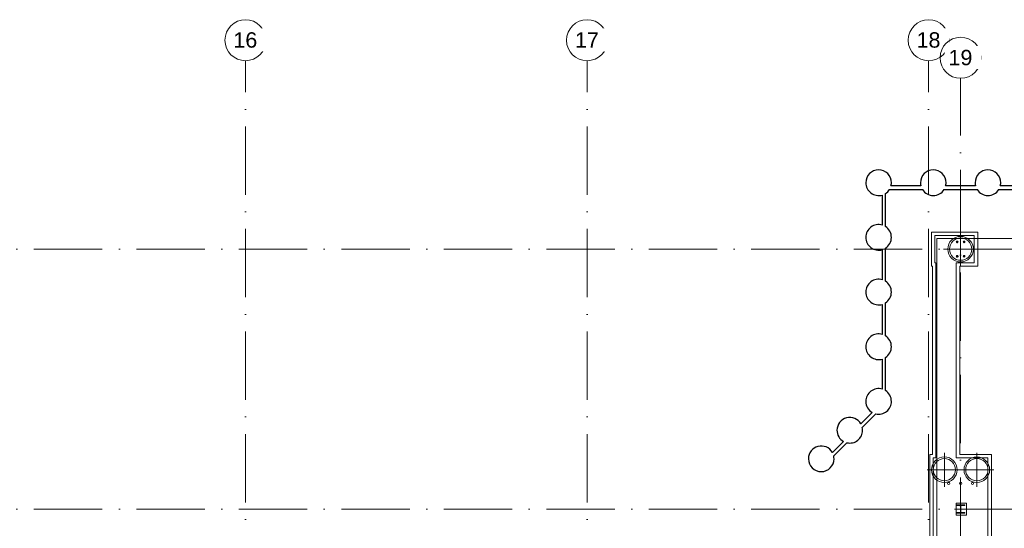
# Model space of a CAD drawing. Header units: millimetres. Extents: x -2694 to 330324, y -17289 to 76899.
# Tile 103 of 142: x 178095 to 206919, y 62017 to 76899. Entities that reach past the tile are written whole.
import ezdxf

# ---------------------------------------------------------------- set-up
doc = ezdxf.new("R2010")
doc.units = ezdxf.units.MM
doc.linetypes.add('IMPORT-A_CARA_15', pattern=[760, 500, -130, 0, -130])
doc.linetypes.add('Čerchovaná 20mm', pattern=[3000, 2000, -500, 0, -500])
for name, color, linetype, lineweight in [('11542_003_OK-HALA_TaO-1_ET_R01_AciS_2025-04-14_sloupy_dwg', 150, 'Continuous', 9), ('CA_OSY', 5, 'IMPORT-A_CARA_15', 13), ('CA_PODLAHA25', 7, 'Continuous', 13), ('CA_POHHRA18', 9, 'Continuous', 9), ('CA_POHHRA25', 7, 'Continuous', 13), ('CA_TEXT35', 62, 'Continuous', 9), ('CA_ZAKLADY25', 7, 'Continuous', 13), ('CA_ZAKLADY5', 1, 'Continuous', 25), ('Konstrukční přípoje', 7, 'Continuous', 13), ('SS_HALA_TaO-DODAVKA_STAVEBNI', 140, 'Continuous', 9), ('SS_HALA_TaO-SLOUP', 140, 'Continuous', 9)]:
    doc.layers.add(name, color=color, linetype=linetype, lineweight=lineweight)
doc.styles.add('Arial_1', font='arial.ttf', dxfattribs={"height": 450})

# ---------------------------------------------------------------- blocks, each defined once
blk = doc.blocks.new('pilota 600 mm - D_750_650-2142296-BOURÁNÍ STÁVAJÍCÍCH ZÁKLADOVÝCH PRVKŮ')
at = {"layer": 'CA_POHHRA18'}
for q in [(0, 500), (-500, 0), (0, -500), (500, 0)]:
    blk.add_line((0, 0), q, dxfattribs=at)
blk = doc.blocks.new('pilota 600 mm - D_750_650-2142297-BOURÁNÍ STÁVAJÍCÍCH ZÁKLADOVÝCH PRVKŮ')
at = {"layer": 'CA_POHHRA18'}
for q in [(0, 500), (-500, 0), (500, 0), (0, -500)]:
    blk.add_line((0, 0), q, dxfattribs=at)
blk = doc.blocks.new('pilota 600 mm - D_750_650-2142272-BOURÁNÍ STÁVAJÍCÍCH ZÁKLADOVÝCH PRVKŮ')
at = {"layer": 'CA_POHHRA18'}
for q in [(0, 500), (-500, 0), (0, -500), (500, 0)]:
    blk.add_line((0, 0), q, dxfattribs=at)
blk = doc.blocks.new('11542_003_OK-HALA_TaO-1_ET_R01_AciS_2025-04-14_sloupy_dwg-1858929-BOURÁNÍ STÁVAJÍCÍCH ZÁKLADOVÝCH PRVKŮ')
at = {"layer": '11542_003_OK-HALA_TaO-1_ET_R01_AciS_2025-04-14_sloupy_dwg', "color": 140}
for p, q in [((205520, 62700), (205520, 62683)), ((205760, 62700), (205520, 62700)), ((205520, 62683), (205614, 62683)), ((205635, 62662), (205635, 62498)), ((205645, 62498), (205645, 62662)), ((205666, 62683), (205760, 62683)), ((205760, 62683), (205760, 62700)), ((205614, 62477), (205520, 62477)), ((205520, 62477), (205520, 62460)), ((205520, 62460), (205760, 62460)), ((205760, 62477), (205666, 62477)), ((205760, 62460), (205760, 62477))]:
    blk.add_line(p, q, dxfattribs=at)
for centre, radius, start, end in [((205540, 70395), 13.5, 180, 0), ((205540, 70395), 13.5, 0, 180), ((205740, 70395), 13.5, 0, 180), ((205740, 70395), 13.5, 180, 0), ((205540, 69975), 13.5, 180, 0), ((205540, 69975), 13.5, 0, 180), ((205740, 69975), 13.5, 0, 180), ((205740, 69975), 13.5, 180, 0), ((205290, 63330), 32, 0, 180), ((205290, 63330), 32, 180, 0), ((205640, 63330), 32, 0, 180), ((205640, 63330), 32, 180, 0), ((205990, 63330), 32, 0, 180), ((205990, 63330), 32, 180, 0), ((205614, 62662), 21, 0, 90), ((205666, 62662), 21, 90, 180), ((205614, 62498), 21, 270, 0), ((205666, 62498), 21, 180, 270)]:
    blk.add_arc(centre, radius, start, end, dxfattribs=at)
at = {"layer": 'SS_HALA_TaO-DODAVKA_STAVEBNI'}
for centre, radius, start, end in [((205540, 70395), 13.5, 0, 180), ((205540, 70395), 13.5, 180, 0), ((205740, 70395), 13.5, 0, 180), ((205740, 70395), 13.5, 180, 0), ((205540, 69975), 13.5, 0, 180), ((205540, 69975), 13.5, 180, 0), ((205740, 69975), 13.5, 0, 180), ((205740, 69975), 13.5, 180, 0), ((205290, 63330), 32, 0, 180), ((205290, 63330), 32, 180, 0), ((205640, 63330), 32, 0, 180), ((205640, 63330), 32, 180, 0), ((205990, 63330), 32, 0, 180), ((205990, 63330), 32, 180, 0)]:
    blk.add_arc(centre, radius, start, end, dxfattribs=at)
at = {"layer": 'SS_HALA_TaO-SLOUP'}
for p, q in [((205520, 62700), (205520, 62683)), ((205760, 62700), (205520, 62700)), ((205520, 62683), (205614, 62683)), ((205635, 62662), (205635, 62498)), ((205645, 62498), (205645, 62662)), ((205666, 62683), (205760, 62683)), ((205760, 62683), (205760, 62700)), ((205614, 62477), (205520, 62477)), ((205520, 62477), (205520, 62460)), ((205520, 62460), (205760, 62460)), ((205760, 62477), (205666, 62477)), ((205760, 62460), (205760, 62477))]:
    blk.add_line(p, q, dxfattribs=at)
for centre, start, end in [((205614, 62662), 0, 90), ((205666, 62662), 90, 180), ((205614, 62498), 270, 0), ((205666, 62498), 180, 270)]:
    blk.add_arc(centre, 21, start, end, dxfattribs=at)
blk = doc.blocks.new('M_Šroub HPM-P - 27_P-1869720-BOURÁNÍ STÁVAJÍCÍCH ZÁKLADOVÝCH PRVKŮ')
at = {"layer": 'Konstrukční přípoje'}
for p, q in [((0, 21), (-18, 10)), ((0, 21), (-18, 10)), ((-18, 10), (0, 21)), ((0, 21), (-18, 10)), ((-18, 10), (-18, -10)), ((-18, 10), (-18, -10)), ((-18, -10), (-18, 10)), ((-18, 10), (-18, -10)), ((18, 10), (0, 21)), ((18, 10), (0, 21)), ((0, 21), (18, 10)), ((18, 10), (0, 21)), ((18, -10), (18, 10)), ((18, -10), (18, 10)), ((18, 10), (18, -10)), ((18, -10), (18, 10)), ((-18, -10), (0, -21)), ((-18, -10), (0, -21)), ((0, -21), (-18, -10)), ((-18, -10), (0, -21)), ((0, -21), (18, -10)), ((0, -21), (18, -10)), ((18, -10), (0, -21)), ((0, -21), (18, -10))]:
    blk.add_line(p, q, dxfattribs=at)
for radius, start, end in [(28, 0, 180), (28, 0, 180), (28, 0, 180), (28, 0, 180), (28, 180, 360), (28, 180, 0), (28, 180, 360), (28, 180, 0), (13.5, 0, 180), (13.5, 0, 180), (13.5, 0, 180), (13.5, 0, 180), (13.5, 0, 180), (13.5, 0, 180), (13.5, 180, 360), (13.5, 180, 360), (13.5, 180, 360), (13.5, 180, 360), (13.5, 180, 360), (13.5, 180, 360), (12.5, 0, 180), (12.5, 0, 180), (12.5, 180, 0), (12.5, 180, 360)]:
    blk.add_arc((0, 0), radius, start, end, dxfattribs=at)
blk = doc.blocks.new('M_Šroub HPM-P - 27_P-1869721-BOURÁNÍ STÁVAJÍCÍCH ZÁKLADOVÝCH PRVKŮ')
at = {"layer": 'Konstrukční přípoje'}
for p, q in [((0, 21), (-18, 10)), ((0, 21), (-18, 10)), ((-18, 10), (0, 21)), ((0, 21), (-18, 10)), ((-18, 10), (-18, -10)), ((-18, 10), (-18, -10)), ((-18, -10), (-18, 10)), ((-18, 10), (-18, -10)), ((18, 10), (0, 21)), ((18, 10), (0, 21)), ((0, 21), (18, 10)), ((18, 10), (0, 21)), ((18, -10), (18, 10)), ((18, -10), (18, 10)), ((18, 10), (18, -10)), ((18, -10), (18, 10)), ((-18, -10), (0, -21)), ((-18, -10), (0, -21)), ((0, -21), (-18, -10)), ((-18, -10), (0, -21)), ((0, -21), (18, -10)), ((0, -21), (18, -10)), ((18, -10), (0, -21)), ((0, -21), (18, -10))]:
    blk.add_line(p, q, dxfattribs=at)
for radius, start, end in [(28, 360, 180), (28, 0, 180), (28, 360, 180), (28, 0, 180), (13.5, 0, 180), (13.5, 360, 180), (13.5, 0, 180), (13.5, 0, 180), (13.5, 0, 180), (13.5, 360, 180), (12.5, 0, 180), (12.5, 0, 180), (28, 180, 360), (28, 180, 360), (28, 180, 360), (28, 180, 360), (13.5, 180, 360), (13.5, 180, 360), (13.5, 180, 360), (13.5, 180, 360), (13.5, 180, 360), (13.5, 180, 360), (12.5, 180, 360), (12.5, 180, 360)]:
    blk.add_arc((0, 0), radius, start, end, dxfattribs=at)
blk = doc.blocks.new('Osnova - Bublina osnovy 12mm-4850-BOURÁNÍ STÁVAJÍCÍCH ZÁKLADOVÝCH PRVKŮ')
at = {"layer": 'CA_TEXT35'}
blk.add_circle((0, 0), 6, dxfattribs=at)

msp = doc.modelspace()

# ---------------------------------------------------------------- linework, layer by layer
at = {"layer": 'CA_OSY', "linetype": 'Čerchovaná 20mm', "lineweight": 9}
for p, q in [((184705, -226.2), (184705, 75699.1)), ((194705, -226.2), (194705, 75699.1)), ((204705, -226.2), (204705, 75699.1)), ((205640, -1496.2), (205640, 75184.5)), ((-1493.6, 70185), (299971.9, 70185)), ((-1493.6, 62579.9), (299971.9, 62579.9))]:
    msp.add_line(p, q, dxfattribs=at)
at = {"layer": 'CA_PODLAHA25'}
for p, q in [((204945, 41649.9), (204945, 70495)), ((204945, 70495), (289580, 70495))]:
    msp.add_line(p, q, dxfattribs=at)
at = {"layer": 'CA_POHHRA25'}
for p, q in [((204915, 69785), (204915, 64080.3)), ((204915, 64080.3), (204915, 69785)), ((205515, 64080.3), (205515, 69785)), ((205515, 64080.3), (205515, 69785)), ((205515, 62580.5), (205465, 62580.5)), ((205465, 62580.5), (205515, 62580.5)), ((205465, 62580.5), (205515, 62580.5)), ((205515, 62580.5), (205465, 62580.5)), ((205515, 62580.5), (205515, 62755.3)), ((205515, 62755.3), (205515, 62580.5)), ((205515, 62405.3), (205515, 62580.5)), ((205515, 62405.3), (205515, 62580.5))]:
    msp.add_line(p, q, dxfattribs=at)
at = {"layer": 'CA_POHHRA25', "lineweight": 9}
for p, q in [((204815, 64180.3), (204815, 69685)), ((204815, 64180.3), (204815, 69685)), ((205615, 69685), (205615, 64180.3)), ((205615, 64180.3), (205615, 69685))]:
    msp.add_line(p, q, dxfattribs=at)
at = {"layer": 'CA_ZAKLADY25'}
for p, q in [((203440, 70847.1), (203440, 71812.7)), ((203557, 71929.5), (204523.1, 71929.5)), ((204477.8, 72033.1), (203602.3, 72033.1)), ((205157, 71929.5), (206123.1, 71929.5)), ((206077.8, 72033.1), (205202.3, 72033.1)), ((206757, 71929.5), (207723.1, 71929.5)), ((207677.8, 72033.1), (206802.3, 72033.1)), ((203344.2, 71769.6), (203344.2, 70890.1)), ((206040, 70585), (204890, 70585)), ((204890, 70585), (204890, 69785)), ((204890, 69785), (204890, 70585)), ((204890, 70585), (206040, 70585)), ((206040, 69785), (206040, 70585)), ((206040, 70585), (206040, 69785)), ((203344.2, 70169.6), (203344.2, 69290.1)), ((203440, 69247.1), (203440, 70212.7)), ((204890, 69785), (204915, 69785)), ((204915, 69785), (204890, 69785)), ((205515, 69785), (206040, 69785)), ((206040, 69785), (205515, 69785)), ((203440, 67647.1), (203440, 68612.7)), ((203344.2, 68569.6), (203344.2, 67690.1)), ((203344.2, 66969.6), (203344.2, 66090.1)), ((203440, 66047.1), (203440, 67012.7)), ((203055.2, 65403.6), (202722.5, 65070.9)), ((202762, 64969), (203157.2, 65364.1)), ((202211.4, 64559.8), (201886.9, 64235.3)), ((201926.4, 64133.4), (202313.4, 64520.4)), ((204915, 64080.3), (204840, 64080.3)), ((204840, 64080.3), (204840, 61080.3)), ((204840, 61080.3), (204840, 64080.3)), ((204840, 64080.3), (204915, 64080.3)), ((206440, 64080.3), (205515, 64080.3)), ((205515, 64080.3), (206440, 64080.3)), ((206440, 61080.3), (206440, 64080.3)), ((206440, 64080.3), (206440, 61080.3)), ((205515, 62755.3), (205815, 62755.3)), ((205815, 62755.3), (205515, 62755.3)), ((205815, 62755.3), (205815, 62405.3)), ((205815, 62405.3), (205815, 62755.3)), ((205815, 62405.3), (205515, 62405.3)), ((205515, 62405.3), (205815, 62405.3))]:
    msp.add_line(p, q, dxfattribs=at)
at = {"layer": 'CA_ZAKLADY25', "lineweight": 9}
for p, q in [((204790, 69685), (204790, 70685)), ((204790, 70685), (206140, 70685)), ((206140, 70685), (204790, 70685)), ((204790, 70685), (204790, 69685)), ((206140, 70685), (206140, 69685)), ((206140, 69685), (206140, 70685)), ((204815, 69685), (204790, 69685)), ((204790, 69685), (204815, 69685)), ((206140, 69685), (205615, 69685)), ((205615, 69685), (206140, 69685)), ((204740, 60980.3), (204740, 64180.3)), ((204740, 64180.3), (204815, 64180.3)), ((204815, 64180.3), (204740, 64180.3)), ((204740, 64180.3), (204740, 60980.3)), ((205615, 64180.3), (206540, 64180.3)), ((206540, 64180.3), (205615, 64180.3)), ((206540, 64180.3), (206540, 60980.3)), ((206540, 60980.3), (206540, 64180.3))]:
    msp.add_line(p, q, dxfattribs=at)
at = {"layer": 'CA_ZAKLADY25'}
for centre, start, end in [((203240, 72129.9), 0, 180), ((204840, 72129.9), 0, 180), ((206440, 72129.9), 0, 180), ((203240, 72129.9), 180, 286.13159), ((203240, 72129.9), 345.03787, 360), ((204840, 72129.9), 180, 194.96213), ((204840, 72129.9), 345.03787, 0), ((206440, 72129.9), 180, 194.96213), ((206440, 72129.9), 345.03787, 0), ((203240, 72129.9), 302.23095, 327.70453), ((204840, 72129.9), 212.29547, 327.70453), ((206440, 72129.9), 212.29547, 327.70453), ((203240, 70529.9), 73.86841, 180), ((203240, 70529.9), 0, 57.76905), ((203240, 70529.9), 180, 286.13159), ((203240, 70529.9), 302.23095, 0), ((203240, 68929.9), 73.86841, 180), ((203240, 68929.9), 0, 57.76905), ((203240, 68929.9), 180, 286.13159), ((203240, 68929.9), 302.23095, 0), ((203240, 67329.9), 73.86841, 180), ((203240, 67329.9), 0, 57.76905), ((203240, 67329.9), 180, 286.13159), ((203240, 67329.9), 302.23095, 0), ((203240, 65729.9), 73.86841, 180), ((203240, 65729.9), 0, 57.76905), ((203240, 65729.9), 180, 240.46601), ((203240, 65729.9), 257.23095, 0), ((202396.3, 64886.1), 29.53399, 180), ((202396.3, 64886.1), 180, 240.46601), ((202396.3, 64886.1), 257.23095, 360), ((202396.3, 64886.1), 0, 12.76905), ((201560.7, 64050.5), 29.53399, 180), ((201560.7, 64050.5), 180, 360), ((201560.7, 64050.5), 0, 12.76905)]:
    msp.add_arc(centre, 375, start, end, dxfattribs=at)
at = {"layer": 'CA_ZAKLADY25', "lineweight": 9}
for centre, radius, start, end in [((205640, 70185), 375, 90, 270), ((205640, 70185), 375, 90, 270), ((205640, 70185), 325, 0, 180), ((205640, 70185), 325, 0, 180), ((205640, 70185), 375, 270, 90), ((205640, 70185), 375, 270, 90), ((205640, 70185), 325, 180, 0), ((205640, 70185), 325, 180, 0), ((205165, 63729.9), 375, 0, 180), ((205165, 63729.9), 375, 0, 180), ((205165, 63729.9), 325, 90, 270), ((205165, 63729.9), 325, 90, 270), ((205165, 63729.9), 325, 270, 90), ((205165, 63729.9), 325, 270, 90), ((206115, 63729.9), 375, 0, 180), ((206115, 63729.9), 375, 0, 180), ((206115, 63729.9), 325, 90, 270), ((206115, 63729.9), 325, 90, 270), ((206115, 63729.9), 325, 270, 90), ((206115, 63729.9), 325, 270, 90), ((205165, 63729.9), 375, 180, 0), ((205165, 63729.9), 375, 180, 0), ((206115, 63729.9), 375, 180, 0), ((206115, 63729.9), 375, 180, 0)]:
    msp.add_arc(centre, radius, start, end, dxfattribs=at)
at = {"layer": 'CA_ZAKLADY5'}
for p, q in [((203440, 70847.1), (203440, 71812.7)), ((203557, 71929.5), (204523.1, 71929.5)), ((204477.8, 72033.1), (203602.3, 72033.1)), ((205157, 71929.5), (206123.1, 71929.5)), ((206077.8, 72033.1), (205202.3, 72033.1)), ((206757, 71929.5), (207723.1, 71929.5)), ((207677.8, 72033.1), (206802.3, 72033.1)), ((203344.2, 71769.6), (203344.2, 70890.1)), ((203344.2, 70169.6), (203344.2, 69290.1)), ((203440, 69247.1), (203440, 70212.7)), ((203440, 67647.1), (203440, 68612.7)), ((203344.2, 68569.6), (203344.2, 67690.1)), ((203344.2, 66969.6), (203344.2, 66090.1)), ((203440, 66047.1), (203440, 67012.7)), ((203055.2, 65403.6), (202722.5, 65070.9)), ((202762, 64969), (203157.2, 65364.1)), ((202211.4, 64559.8), (201886.9, 64235.3)), ((201926.4, 64133.4), (202313.4, 64520.4))]:
    msp.add_line(p, q, dxfattribs=at)
for centre, start, end in [((203240, 72129.9), 0, 180), ((204840, 72129.9), 0, 180), ((206440, 72129.9), 0, 180), ((203240, 72129.9), 180, 286.13159), ((203240, 72129.9), 345.03787, 0), ((204840, 72129.9), 180, 194.96213), ((204840, 72129.9), 345.03787, 0), ((206440, 72129.9), 180, 194.96213), ((206440, 72129.9), 345.03787, 0), ((203240, 72129.9), 302.23095, 327.70453), ((204840, 72129.9), 212.29547, 327.70453), ((206440, 72129.9), 212.29547, 327.70453), ((203240, 70529.9), 73.86841, 180), ((203240, 70529.9), 0, 57.76905), ((203240, 70529.9), 180, 286.13159), ((203240, 70529.9), 302.23095, 0), ((203240, 68929.9), 73.86841, 180), ((203240, 68929.9), 0, 57.76905), ((203240, 68929.9), 180, 286.13159), ((203240, 68929.9), 302.23095, 0), ((203240, 67329.9), 73.86841, 180), ((203240, 67329.9), 0, 57.76905), ((203240, 67329.9), 180, 286.13159), ((203240, 67329.9), 302.23095, 0), ((203240, 65729.9), 73.86841, 180), ((203240, 65729.9), 0, 57.76905), ((203240, 65729.9), 180, 240.46601), ((203240, 65729.9), 257.23095, 0), ((202396.3, 64886.1), 29.53399, 180), ((202396.3, 64886.1), 180, 240.46601), ((202396.3, 64886.1), 257.23095, 0), ((202396.3, 64886.1), 0, 12.76905), ((201560.7, 64050.5), 29.53399, 180), ((201560.7, 64050.5), 180, 0), ((201560.7, 64050.5), 0, 12.76905)]:
    msp.add_arc(centre, 375, start, end, dxfattribs=at)

# ---------------------------------------------------------------- block references
at = {"layer": '11542_003_OK-HALA_TaO-1_ET_R01_AciS_2025-04-14_sloupy_dwg', "color": 140}
msp.add_blockref('11542_003_OK-HALA_TaO-1_ET_R01_AciS_2025-04-14_sloupy_dwg-1858929-BOURÁNÍ STÁVAJÍCÍCH ZÁKLADOVÝCH PRVKŮ', (0, 0), dxfattribs=at)
at = {"layer": 'CA_POHHRA18'}
for name, p, rotation in [('pilota 600 mm - D_750_650-2142272-BOURÁNÍ STÁVAJÍCÍCH ZÁKLADOVÝCH PRVKŮ', (205640, 70185), 270.000000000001), ('pilota 600 mm - D_750_650-2142297-BOURÁNÍ STÁVAJÍCÍCH ZÁKLADOVÝCH PRVKŮ', (206115, 63729.9), 180)]:
    msp.add_blockref(name, p, dxfattribs=dict(at, rotation=rotation))
msp.add_blockref('pilota 600 mm - D_750_650-2142296-BOURÁNÍ STÁVAJÍCÍCH ZÁKLADOVÝCH PRVKŮ', (205165, 63729.9), dxfattribs=at)
at = {"layer": 'CA_TEXT35', "xscale": 99.99999999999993, "yscale": 99.99999999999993, "zscale": 99.99999999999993}
for p in [(184705, 76299.1), (194705, 76299.1), (204705, 76299.1)]:
    msp.add_blockref('Osnova - Bublina osnovy 12mm-4850-BOURÁNÍ STÁVAJÍCÍCH ZÁKLADOVÝCH PRVKŮ', p, dxfattribs=at)
at = {"layer": 'Konstrukční přípoje', "rotation": 180}
for name, p in [('M_Šroub HPM-P - 27_P-1869720-BOURÁNÍ STÁVAJÍCÍCH ZÁKLADOVÝCH PRVKŮ', (205540, 70395.6)), ('M_Šroub HPM-P - 27_P-1869721-BOURÁNÍ STÁVAJÍCÍCH ZÁKLADOVÝCH PRVKŮ', (205540, 69975.6))]:
    msp.add_blockref(name, p, dxfattribs=at)
at = {"layer": 'Konstrukční přípoje'}
for name, p in [('M_Šroub HPM-P - 27_P-1869721-BOURÁNÍ STÁVAJÍCÍCH ZÁKLADOVÝCH PRVKŮ', (205740, 70395.6)), ('M_Šroub HPM-P - 27_P-1869720-BOURÁNÍ STÁVAJÍCÍCH ZÁKLADOVÝCH PRVKŮ', (205740, 69975.6))]:
    msp.add_blockref(name, p, dxfattribs=at)

# ---------------------------------------------------------------- next in the draw order: texts
at = {"layer": 'CA_TEXT35', "char_height": 450, "width": 849.789, "attachment_point": 1, "style": 'Arial_1', "bg_fill": 3, "box_fill_scale": 1.25, "bg_fill_color": 256, "bg_fill_true_color": 13158600, "bg_fill_transparency": 0}
for s, insert in [('16', (184350.9, 76531.6)), ('17', (194350.9, 76531.6)), ('18', (204350.9, 76531.6))]:
    msp.add_mtext(s, dxfattribs=dict(at, insert=insert))

# ---------------------------------------------------------------- next in the draw order: block references
at = {"layer": 'CA_TEXT35', "xscale": 99.99999999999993, "yscale": 99.99999999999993, "zscale": 99.99999999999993}
msp.add_blockref('Osnova - Bublina osnovy 12mm-4850-BOURÁNÍ STÁVAJÍCÍCH ZÁKLADOVÝCH PRVKŮ', (205640, 75784.5), dxfattribs=at)

# ---------------------------------------------------------------- next in the draw order: texts
at = {"layer": 'CA_TEXT35', "insert": (205285.9, 76017.1), "char_height": 450, "width": 849.789, "attachment_point": 1, "style": 'Arial_1', "bg_fill": 3, "box_fill_scale": 1.25, "bg_fill_color": 256, "bg_fill_true_color": 13158600, "bg_fill_transparency": 0}
msp.add_mtext('19', dxfattribs=at)

doc.saveas('drawing.dxf')
